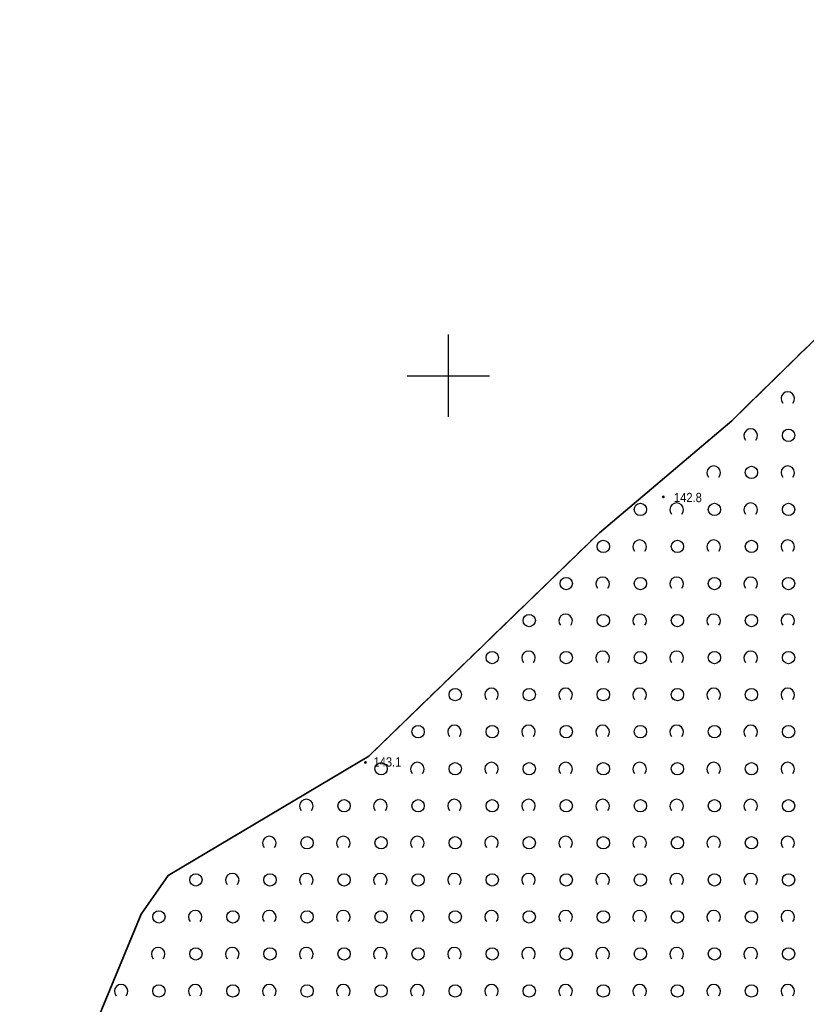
# Model space of a CAD drawing. Header units: metres. Extents: x 5548743 to 5556416, y 5707500 to 5714000.
# Tile 143 of 203: x 5554048 to 5554143, y 5710424 to 5710543. Entities that reach past the tile are written whole.
import ezdxf

# ---------------------------------------------------------------- set-up
doc = ezdxf.new("R2010")
doc.units = ezdxf.units.M
doc.header["$MEASUREMENT"] = 0
doc.linetypes.add('1.5_0.75', pattern=[2.25, 1.5, -0.75])
doc.linetypes.add('219-1000', pattern=[0])
doc.layers.get('0').update_dxf_attribs({"color": 2, "linetype": 'CONTINUOUS', "lineweight": 5})
for name, color, linetype in [('216-obręb ewidencyjny', 7, 'CONTINUOUS'), ('218-kontur użytku gruntowego', 7, 'CONTINUOUS'), ('219-działka ewidencyjna', 7, 'CONTINUOUS'), ('pikieta naturalna', 7, 'CONTINUOUS'), ('pikieta naturalna-Atr2', 7, 'CONTINUOUS'), ('Wstawianie ramki sekcyjnej z opisem', 7, 'CONTINUOUS'), ('zadrzewienie  zakrzewienie', 7, 'CONTINUOUS')]:
    doc.layers.add(name, color=color, linetype=linetype)
doc.styles.get("Standard").update_dxf_attribs({"font": 'Working1250', "width": 0.75})

# ---------------------------------------------------------------- blocks, each defined once
blk = doc.blocks.new('PW01')
at = {"linetype": 'Continuous', "lineweight": 13}
h = blk.add_hatch(color=0, dxfattribs=at)
edge = h.paths.add_edge_path()
edge.add_arc((0, 0), 0.18, 0, 360)
blk = doc.blocks.new('OTZK1')
at = {"color": 0, "linetype": 'Continuous'}
blk.add_circle((0, 0), 0.75, dxfattribs=at)
blk = doc.blocks.new('OTZK2')
at = {"color": 0, "linetype": 'Continuous'}
blk.add_arc((0, 0), 0.825, 318.85, 221.162, dxfattribs=at)
blk = doc.blocks.new('RAMKA1000K')
at = {"color": 0}
for p, q in [((495, 500), (505, 500)), ((500, 495), (500, 500)), ((500, 0), (500, 5)), ((495, 0), (505, 0))]:
    blk.add_line(p, q, dxfattribs=at)

msp = doc.modelspace()

# ---------------------------------------------------------------- linework, layer by layer
at = {"layer": '216-obręb ewidencyjny', "color": 4, "linetype": 'Continuous', "lineweight": 35, "flags": 128}
for points in [[(5554045.86, 5710307.34), (5554057.42, 5710394.92), (5554056.73, 5710420.22), (5554062.65, 5710434.58), (5554065.94, 5710439.28), (5554090.31, 5710453.78), (5554118.35, 5710480.93), (5554134.42, 5710494.53), (5554153.7, 5710513.41), (5554206.09, 5710523.49), (5554194.81, 5710573.13), (5554178.04, 5710646.86), (5554238.16, 5710658.89), (5554276.91, 5710687.13), (5554288.24, 5710695.38), (5554272.17, 5710738.55)], [(5554272.17, 5710738.55), (5554288.24, 5710695.38), (5554276.91, 5710687.13), (5554238.16, 5710658.89), (5554178.04, 5710646.86), (5554194.81, 5710573.13), (5554206.09, 5710523.49), (5554153.7, 5710513.41), (5554134.42, 5710494.53), (5554118.35, 5710480.93), (5554090.31, 5710453.78), (5554065.94, 5710439.28), (5554062.65, 5710434.58), (5554056.73, 5710420.22), (5554057.42, 5710394.92), (5554045.86, 5710307.34)]]:
    msp.add_lwpolyline(points, dxfattribs=at)
at = {"layer": '218-kontur użytku gruntowego', "color": 70, "linetype": '1.5_0.75', "lineweight": 18, "flags": 128}
for points in [[(5554134.42, 5710494.53), (5554153.7, 5710513.41)], [(5554153.7, 5710513.41), (5554134.42, 5710494.53)], [(5554118.35, 5710480.93), (5554134.42, 5710494.53)], [(5554134.42, 5710494.53), (5554118.35, 5710480.93)], [(5554090.31, 5710453.78), (5554118.35, 5710480.93)], [(5554118.35, 5710480.93), (5554090.31, 5710453.78)], [(5554065.94, 5710439.28), (5554090.31, 5710453.78)], [(5554090.31, 5710453.78), (5554065.94, 5710439.28)], [(5554062.65, 5710434.58), (5554065.94, 5710439.28)], [(5554065.94, 5710439.28), (5554062.65, 5710434.58)], [(5554056.73, 5710420.22), (5554062.65, 5710434.58)], [(5554062.65, 5710434.58), (5554056.73, 5710420.22)]]:
    msp.add_lwpolyline(points, dxfattribs=at)
at = {"layer": '219-działka ewidencyjna', "color": 94, "linetype": '219-1000', "lineweight": 30, "flags": 128}
for points in [[(5554153.7, 5710513.41), (5554134.42, 5710494.53)], [(5554134.42, 5710494.53), (5554118.35, 5710480.93)], [(5554118.35, 5710480.93), (5554090.31, 5710453.78)], [(5554090.31, 5710453.78), (5554065.94, 5710439.28)], [(5554065.94, 5710439.28), (5554062.65, 5710434.58)], [(5554062.65, 5710434.58), (5554056.73, 5710420.22)]]:
    msp.add_lwpolyline(points, dxfattribs=at)
at = {"layer": 'zadrzewienie  zakrzewienie', "color": 252, "linetype": '1.5_0.75', "lineweight": 18, "flags": 128}
msp.add_lwpolyline([(5554209.66, 5710527.33), (5554207.82, 5710529.44), (5554204.9, 5710528.71), (5554206.09, 5710523.49), (5554153.7, 5710513.41), (5554134.42, 5710494.53), (5554118.35, 5710480.93), (5554090.31, 5710453.78), (5554065.94, 5710439.28), (5554062.65, 5710434.58), (5554056.73, 5710420.22), (5554057.34, 5710394.33), (5554067.25, 5710377.84), (5554072.54, 5710372.5), (5554076.84, 5710370.21), (5554081.11, 5710369.02), (5554094.49, 5710368.64), (5554121.84, 5710367.11), (5554139.34, 5710365.12), (5554149.44, 5710362.8), (5554161.61, 5710358.27), (5554171.52, 5710351.92), (5554179.94, 5710340.44), (5554190.82, 5710314.04), (5554194.32, 5710309.17), (5554195.23, 5710310.03), (5554232.07, 5710343.99), (5554240.55, 5710334.99), (5554265.89, 5710358.74), (5554282.4, 5710349.17), (5554292.48, 5710342.31), (5554304.26, 5710328.81), (5554306.12, 5710338.85), (5554311.76, 5710348.16), (5554320.23, 5710366.98), (5554335.34, 5710405.83), (5554341.01, 5710420.02), (5554341.49, 5710420.99), (5554332.19, 5710433.4), (5554323.12, 5710411.99), (5554323.67, 5710411.09), (5554321.24, 5710410.44), (5554319.33, 5710412.29), (5554329.4, 5710436.75), (5554322.15, 5710453.89), (5554308.96, 5710444.96), (5554292.36, 5710431.8), (5554283.91, 5710425.75), (5554283.01, 5710426.91), (5554277.88, 5710423.34), (5554280.98, 5710399.35), (5554272.92, 5710386.93), (5554262.58, 5710370.41), (5554252.31, 5710361.92), (5554250.75, 5710363.62), (5554261.02, 5710372.02), (5554268.28, 5710383.82), (5554271.9, 5710389.79), (5554278.79, 5710399.71), (5554276, 5710413.8), (5554275.14, 5710417.83), (5554274.92, 5710423.09), (5554275.96, 5710427.32), (5554278.49, 5710432.51), (5554260.02, 5710455.13), (5554255.69, 5710459.76), (5554253.8, 5710462.83), (5554253.23, 5710465.71), (5554253.86, 5710468.95), (5554250.94, 5710472.32), (5554239.53, 5710481.7), (5554234.47, 5710486.87), (5554228.28, 5710475.83), (5554224.12, 5710469.93), (5554226.3, 5710473.02), (5554227.79, 5710464.27), (5554227.93, 5710456.64), (5554223.76, 5710443.66), (5554208.67, 5710422.4), (5554192.04, 5710400.08), (5554183.07, 5710388.06), (5554165.73, 5710371.86), (5554162.95, 5710373.05), (5554179.46, 5710387.79), (5554193.5, 5710406.16), (5554208.21, 5710426.22), (5554221.13, 5710444.69), (5554224.5, 5710452.71), (5554225.45, 5710461.49), (5554224.12, 5710469.93), (5554182.13, 5710410.39), (5554177.06, 5710403.36), (5554169.13, 5710394.8), (5554149.87, 5710375.77), (5554148.35, 5710377.11), (5554147.84, 5710376.61), (5554146.05, 5710378.36), (5554175.82, 5710407.64), (5554232.93, 5710489.01), (5554229.21, 5710494.16), (5554227.51, 5710499.08), (5554224.87, 5710505.33), (5554224.66, 5710509.11), (5554227.53, 5710513.98), (5554233.01, 5710517.44), (5554249.88, 5710523.85), (5554266.47, 5710532.61), (5554271.82, 5710536.43), (5554268.46, 5710539.75), (5554267.34, 5710539.23), (5554267.04, 5710539.62), (5554256.42, 5710534.69), (5554245.39, 5710531.1), (5554234.82, 5710528.9), (5554235.04, 5710527.35), (5554232, 5710526.95), (5554231.74, 5710528.44), (5554227.29, 5710527.87), (5554223.68, 5710524.66), (5554221.67, 5710519.63), (5554221.12, 5710510.69), (5554224.02, 5710486.38), (5554225.4, 5710478.28), (5554223.28, 5710475.26), (5554221.68, 5710485.42), (5554218.33, 5710509.44), (5554218.92, 5710520.45), (5554217.64, 5710524.46), (5554216.16, 5710527.44)], close=True, dxfattribs=at)

# ---------------------------------------------------------------- block references
at = {"layer": 'pikieta naturalna', "color": 252, "linetype": 'Continuous', "lineweight": 13}
for p in [(5554126.1, 5710485.28), (5554089.91, 5710453.02)]:
    msp.add_blockref('PW01', p, dxfattribs=at)
at = {"layer": 'Wstawianie ramki sekcyjnej z opisem', "color": 8, "linetype": 'Continuous', "lineweight": 5}
for p in [(5553600, 5710500), (5553600, 5710500), (5553600, 5710500), (5553600, 5710500), (5553600, 5710000), (5553600, 5710000), (5553600, 5710000), (5553600, 5710000)]:
    msp.add_blockref('RAMKA1000K', p, dxfattribs=at)
at = {"layer": 'zadrzewienie  zakrzewienie', "color": 3, "linetype": 'Continuous', "lineweight": 18}
for name, p in [('OTZK2', (5554141.229, 5710497.222)), ('OTZK2', (5554136.729, 5710492.722)), ('OTZK1', (5554141.316, 5710492.756)), ('OTZK2', (5554132.229, 5710488.222)), ('OTZK1', (5554136.816, 5710488.256)), ('OTZK2', (5554141.229, 5710488.222)), ('OTZK1', (5554123.316, 5710483.756)), ('OTZK2', (5554127.729, 5710483.722)), ('OTZK1', (5554132.316, 5710483.756)), ('OTZK2', (5554136.729, 5710483.722)), ('OTZK1', (5554141.316, 5710483.756)), ('OTZK1', (5554118.816, 5710479.256)), ('OTZK2', (5554123.229, 5710479.222)), ('OTZK1', (5554127.816, 5710479.256)), ('OTZK2', (5554132.229, 5710479.222)), ('OTZK1', (5554136.816, 5710479.256)), ('OTZK2', (5554141.229, 5710479.222)), ('OTZK1', (5554114.316, 5710474.756)), ('OTZK2', (5554118.729, 5710474.722)), ('OTZK1', (5554123.316, 5710474.756)), ('OTZK2', (5554127.729, 5710474.722)), ('OTZK1', (5554132.316, 5710474.756)), ('OTZK2', (5554136.729, 5710474.722)), ('OTZK1', (5554141.316, 5710474.756)), ('OTZK1', (5554109.816, 5710470.256)), ('OTZK2', (5554114.229, 5710470.222)), ('OTZK1', (5554118.816, 5710470.256)), ('OTZK2', (5554123.229, 5710470.222)), ('OTZK1', (5554127.816, 5710470.256)), ('OTZK2', (5554132.229, 5710470.222)), ('OTZK1', (5554136.816, 5710470.256)), ('OTZK2', (5554141.229, 5710470.222)), ('OTZK1', (5554105.316, 5710465.756)), ('OTZK2', (5554109.729, 5710465.722)), ('OTZK1', (5554114.316, 5710465.756)), ('OTZK2', (5554118.729, 5710465.722)), ('OTZK1', (5554123.316, 5710465.756)), ('OTZK2', (5554127.729, 5710465.722)), ('OTZK1', (5554132.316, 5710465.756)), ('OTZK2', (5554136.729, 5710465.722)), ('OTZK1', (5554141.316, 5710465.756)), ('OTZK1', (5554100.816, 5710461.256)), ('OTZK2', (5554105.229, 5710461.222)), ('OTZK1', (5554109.816, 5710461.256)), ('OTZK2', (5554114.229, 5710461.222)), ('OTZK1', (5554118.816, 5710461.256)), ('OTZK2', (5554123.229, 5710461.222)), ('OTZK1', (5554127.816, 5710461.256)), ('OTZK2', (5554132.229, 5710461.222)), ('OTZK1', (5554136.816, 5710461.256)), ('OTZK2', (5554141.229, 5710461.222)), ('OTZK1', (5554096.316, 5710456.756)), ('OTZK2', (5554100.729, 5710456.722)), ('OTZK1', (5554105.316, 5710456.756)), ('OTZK2', (5554109.729, 5710456.722)), ('OTZK1', (5554114.316, 5710456.756)), ('OTZK2', (5554118.729, 5710456.722)), ('OTZK1', (5554123.316, 5710456.756)), ('OTZK2', (5554127.729, 5710456.722)), ('OTZK1', (5554132.316, 5710456.756)), ('OTZK2', (5554136.729, 5710456.722)), ('OTZK1', (5554141.316, 5710456.756)), ('OTZK1', (5554091.816, 5710452.256)), ('OTZK2', (5554096.229, 5710452.222)), ('OTZK1', (5554100.816, 5710452.256)), ('OTZK2', (5554105.229, 5710452.222)), ('OTZK1', (5554109.816, 5710452.256)), ('OTZK2', (5554114.229, 5710452.222)), ('OTZK1', (5554118.816, 5710452.256)), ('OTZK2', (5554123.229, 5710452.222)), ('OTZK1', (5554127.816, 5710452.256)), ('OTZK2', (5554132.229, 5710452.222)), ('OTZK1', (5554136.816, 5710452.256)), ('OTZK2', (5554141.229, 5710452.222)), ('OTZK2', (5554082.729, 5710447.722)), ('OTZK1', (5554087.316, 5710447.756)), ('OTZK2', (5554091.729, 5710447.722)), ('OTZK1', (5554096.316, 5710447.756)), ('OTZK2', (5554100.729, 5710447.722)), ('OTZK1', (5554105.316, 5710447.756)), ('OTZK2', (5554109.729, 5710447.722)), ('OTZK1', (5554114.316, 5710447.756)), ('OTZK2', (5554118.729, 5710447.722)), ('OTZK1', (5554123.316, 5710447.756)), ('OTZK2', (5554127.729, 5710447.722)), ('OTZK1', (5554132.316, 5710447.756)), ('OTZK2', (5554136.729, 5710447.722)), ('OTZK1', (5554141.316, 5710447.756)), ('OTZK2', (5554078.229, 5710443.222)), ('OTZK1', (5554082.816, 5710443.256)), ('OTZK2', (5554087.229, 5710443.222)), ('OTZK1', (5554091.816, 5710443.256)), ('OTZK2', (5554096.229, 5710443.222)), ('OTZK1', (5554100.816, 5710443.256)), ('OTZK2', (5554105.229, 5710443.222)), ('OTZK1', (5554109.816, 5710443.256)), ('OTZK2', (5554114.229, 5710443.222)), ('OTZK1', (5554118.816, 5710443.256)), ('OTZK2', (5554123.229, 5710443.222)), ('OTZK1', (5554127.816, 5710443.256)), ('OTZK2', (5554132.229, 5710443.222)), ('OTZK1', (5554136.816, 5710443.256)), ('OTZK2', (5554141.229, 5710443.222)), ('OTZK1', (5554069.316, 5710438.756)), ('OTZK2', (5554073.729, 5710438.722)), ('OTZK1', (5554078.316, 5710438.756)), ('OTZK2', (5554082.729, 5710438.722)), ('OTZK1', (5554087.316, 5710438.756)), ('OTZK2', (5554091.729, 5710438.722)), ('OTZK1', (5554096.316, 5710438.756)), ('OTZK2', (5554100.729, 5710438.722)), ('OTZK1', (5554105.316, 5710438.756)), ('OTZK2', (5554109.729, 5710438.722)), ('OTZK1', (5554114.316, 5710438.756)), ('OTZK2', (5554118.729, 5710438.722)), ('OTZK1', (5554123.316, 5710438.756)), ('OTZK2', (5554127.729, 5710438.722)), ('OTZK1', (5554132.316, 5710438.756)), ('OTZK2', (5554136.729, 5710438.722)), ('OTZK1', (5554141.316, 5710438.756)), ('OTZK1', (5554064.816, 5710434.256)), ('OTZK2', (5554069.229, 5710434.222)), ('OTZK1', (5554073.816, 5710434.256)), ('OTZK2', (5554078.229, 5710434.222)), ('OTZK1', (5554082.816, 5710434.256)), ('OTZK2', (5554087.229, 5710434.222)), ('OTZK1', (5554091.816, 5710434.256)), ('OTZK2', (5554096.229, 5710434.222)), ('OTZK1', (5554100.816, 5710434.256)), ('OTZK2', (5554105.229, 5710434.222)), ('OTZK1', (5554109.816, 5710434.256)), ('OTZK2', (5554114.229, 5710434.222)), ('OTZK1', (5554118.816, 5710434.256)), ('OTZK2', (5554123.229, 5710434.222)), ('OTZK1', (5554127.816, 5710434.256)), ('OTZK2', (5554132.229, 5710434.222)), ('OTZK1', (5554136.816, 5710434.256)), ('OTZK2', (5554141.229, 5710434.222)), ('OTZK2', (5554064.729, 5710429.722)), ('OTZK2', (5554073.729, 5710429.722)), ('OTZK2', (5554082.729, 5710429.722)), ('OTZK2', (5554091.729, 5710429.722)), ('OTZK2', (5554100.729, 5710429.722)), ('OTZK2', (5554109.729, 5710429.722)), ('OTZK2', (5554118.729, 5710429.722)), ('OTZK2', (5554127.729, 5710429.722)), ('OTZK2', (5554136.729, 5710429.722)), ('OTZK1', (5554069.316, 5710429.756)), ('OTZK1', (5554078.316, 5710429.756)), ('OTZK1', (5554087.316, 5710429.756)), ('OTZK1', (5554096.316, 5710429.756)), ('OTZK1', (5554105.316, 5710429.756)), ('OTZK1', (5554114.316, 5710429.756)), ('OTZK1', (5554123.316, 5710429.756)), ('OTZK1', (5554132.316, 5710429.756)), ('OTZK1', (5554141.316, 5710429.756)), ('OTZK2', (5554060.229, 5710425.222)), ('OTZK1', (5554064.816, 5710425.256)), ('OTZK2', (5554069.229, 5710425.222)), ('OTZK1', (5554073.816, 5710425.256)), ('OTZK2', (5554078.229, 5710425.222)), ('OTZK1', (5554082.816, 5710425.256)), ('OTZK2', (5554087.229, 5710425.222)), ('OTZK1', (5554091.816, 5710425.256)), ('OTZK2', (5554096.229, 5710425.222)), ('OTZK1', (5554100.816, 5710425.256)), ('OTZK2', (5554105.229, 5710425.222)), ('OTZK1', (5554109.816, 5710425.256)), ('OTZK2', (5554114.229, 5710425.222)), ('OTZK1', (5554118.816, 5710425.256)), ('OTZK2', (5554123.229, 5710425.222)), ('OTZK1', (5554127.816, 5710425.256)), ('OTZK2', (5554132.229, 5710425.222)), ('OTZK1', (5554136.816, 5710425.256)), ('OTZK2', (5554141.229, 5710425.222))]:
    msp.add_blockref(name, p, dxfattribs=at)

# ---------------------------------------------------------------- texts
at = {"layer": 'pikieta naturalna-Atr2', "color": 252, "width": 0.9}
for s, p in [('142.8', (5554127.4, 5710484.64)), ('143.1', (5554090.89, 5710452.52))]:
    msp.add_text(s, height=1.125, dxfattribs=at).set_placement(p)

doc.saveas('drawing.dxf')
